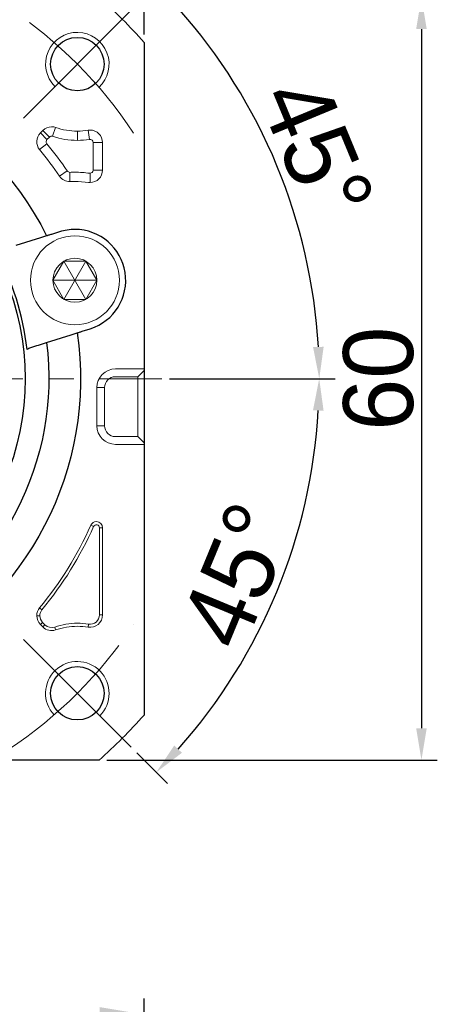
# Model space of a CAD drawing. Header units: millimetres. Extents: x 2035 to 2519, y 1001 to 1341.
# Tile 6 of 9: x 2301 to 2334, y 1225 to 1302. Entities that reach past the tile are written whole.
import ezdxf

# ---------------------------------------------------------------- set-up
doc = ezdxf.new("R2010")
doc.units = ezdxf.units.MM
doc.header["$PDSIZE"] = -5
doc.linetypes.add('点画线', pattern=[18, 12, -2, 2, -2])
doc.layers.get('0').update_dxf_attribs({"lineweight": 18})
doc.layers.get('Defpoints').update_dxf_attribs({"lineweight": 18})
for name, color, linetype, lineweight in [('7中心线层', 7, '点画线', 18), ('尺寸线', 7, 'Continuous', 18), ('尺寸线层', 3, 'Continuous', 18), ('粗实线', 7, 'Continuous', 50), ('细实线', 7, 'Continuous', 18)]:
    doc.layers.add(name, color=color, linetype=linetype, lineweight=lineweight)
doc.styles.add('工程字', font='txt')
doc.dimstyles.new('DIMSTYLE_17', dxfattribs={"dimtxt": 8, "dimasz": 12, "dimexe": 0.18, "dimexo": 0.0625, "dimgap": 0.09, "dimtad": 1, "dimtih": 1, "dimtoh": 1, "dimdec": 3, "dimdsep": 46, "dimtxsty": 'Standard', "dimblk": '_CAXARROW', "dimcen": 0.09, "dimdle": 24, "dimadec": 0, "dimazin": 0, "dimtfac": 0.7, "dimtdec": 3, "dimtofl": 0, "dimtmove": 0, "dimatfit": 3, "dimfxl": 1, "dimtolj": 1, "dimarcsym": 0})
doc.dimstyles.new('ISO-25', dxfattribs={"dimtxt": 5.5, "dimasz": 1, "dimexe": 1.25, "dimexo": 0.625, "dimtad": 1, "dimtxsty": '工程字', "dimcen": 2.5, "dimdle": 2, "dimadec": 0, "dimazin": 0, "dimtfac": 1, "dimtmove": 0, "dimatfit": 3, "dimfxl": 1, "dimarcsym": 0})
doc.dimstyles.new('副本 ISO-25', dxfattribs={"dimtxt": 5.5, "dimasz": 2.5, "dimexe": 1.25, "dimexo": 0.625, "dimtad": 1, "dimtxsty": '工程字', "dimcen": 2.5, "dimdle": 5, "dimadec": 0, "dimazin": 0, "dimtfac": 1, "dimtmove": 0, "dimatfit": 3, "dimfxl": 1, "dimtolj": 1, "dimarcsym": 0})

# ---------------------------------------------------------------- blocks, each defined once
blk = doc.blocks.new('*D85')
at = {"layer": 'Defpoints', "color": 0}
for p in [(2128.944, 1223.931), (2128.944, 1179.566), (2310.946, 1149.95)]:
    blk.add_point(p, dxfattribs=at)
at = {"layer": '尺寸线层', "color": 0, "lineweight": -2}
for p, q in [((2128.944, 1180.191), (2128.944, 1225.181)), ((2310.946, 1150.575), (2310.946, 1225.181)), ((2307.446, 1223.931), (2132.444, 1223.931))]:
    blk.add_line(p, q, dxfattribs=at)
at = {"layer": '尺寸线层', "color": 0}
for points in [[(2132.444, 1224.514), (2132.444, 1223.348), (2128.944, 1223.931)], [(2307.446, 1223.348), (2307.446, 1224.514), (2310.946, 1223.931)]]:
    blk.add_solid(points, dxfattribs=at)
at = {"layer": '尺寸线层', "color": 0, "insert": (2219.945, 1227.131), "char_height": 4, "attachment_point": 5, "style": '工程字'}
blk.add_mtext('182', dxfattribs=at)
blk = doc.blocks.new('_CAXARROW')
blk.add_hatch(color=0).paths.add_polyline_path([(0, 0), (-1, 0.125), (-1, -0.125)], flags=0)
blk = doc.blocks.new('*D108')
at = {"layer": 'Defpoints', "color": 0}
for p in [(2307.959, 1296.202), (2253.927, 1251.699)]:
    blk.add_point(p, dxfattribs=at)
at = {"layer": '尺寸线层', "color": 0, "linetype": 'Continuous', "lineweight": -2}
for p, q in [((2280.853, 1273.95), (2281.033, 1273.95)), ((2280.943, 1273.86), (2280.943, 1274.04)), ((2234.105, 1235.373), (2251.611, 1249.792)), ((2223.957, 1235.373), (2234.105, 1235.373))]:
    blk.add_line(p, q, dxfattribs=at)
blk.add_arc((2280.943, 1273.95), 35, 219.18124, 303.41935, dxfattribs=at)
at = {"layer": '尺寸线层', "color": 0, "lineweight": -2, "xscale": 3, "yscale": 3, "zscale": 3, "rotation": 39.47590187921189}
blk.add_blockref('_CAXARROW', (2253.927, 1251.699), dxfattribs=at)
at = {"layer": '尺寸线层', "color": 0, "insert": (2228.52, 1238.623), "char_height": 4.5, "attachment_point": 5, "style": '工程字'}
blk.add_mtext('\\A1;∅70', dxfattribs=at)
blk = doc.blocks.new('_FILLED')
at = {"linetype": 'ByBlock'}
blk.add_hatch(color=0, dxfattribs=at).paths.add_polyline_path([(0, 0), (-1, 0.133), (-1, -0.133)], flags=0)
blk = doc.blocks.new('*D109')
at = {"layer": 'Defpoints', "color": 0}
for p in [(2310.943, 1311.998), (2250.943, 1300.408), (2310.943, 1300.408)]:
    blk.add_point(p, dxfattribs=at)
at = {"layer": '尺寸线层', "color": 0, "lineweight": -2}
for p, q in [((2250.943, 1301.033), (2250.943, 1313.248)), ((2310.943, 1301.033), (2310.943, 1313.248)), ((2253.443, 1311.998), (2308.443, 1311.998))]:
    blk.add_line(p, q, dxfattribs=at)
at = {"layer": '尺寸线层', "color": 0}
for points in [[(2253.443, 1312.415), (2253.443, 1311.581), (2250.943, 1311.998)], [(2308.443, 1311.581), (2308.443, 1312.415), (2310.943, 1311.998)]]:
    blk.add_solid(points, dxfattribs=at)
at = {"layer": '尺寸线层', "color": 0, "insert": (2280.943, 1315.373), "char_height": 5.5, "attachment_point": 5, "style": '工程字'}
blk.add_mtext('\\A1;60', dxfattribs=at)
blk = doc.blocks.new('*D110')
at = {"layer": 'Defpoints', "color": 0}
for p in [(2307.401, 1303.95), (2307.401, 1243.95), (2332.779, 1243.95)]:
    blk.add_point(p, dxfattribs=at)
at = {"layer": '尺寸线层', "color": 0, "lineweight": -2}
for p, q in [((2308.026, 1303.95), (2334.029, 1303.95)), ((2332.779, 1301.45), (2332.779, 1246.45)), ((2308.026, 1243.95), (2334.029, 1243.95))]:
    blk.add_line(p, q, dxfattribs=at)
at = {"layer": '尺寸线层', "color": 0}
for points in [[(2333.196, 1301.45), (2332.362, 1301.45), (2332.779, 1303.95)], [(2332.362, 1246.45), (2333.196, 1246.45), (2332.779, 1243.95)]]:
    blk.add_solid(points, dxfattribs=at)
at = {"layer": '尺寸线层', "color": 0, "insert": (2329.404, 1273.95), "char_height": 5.5, "attachment_point": 5, "rotation": 90, "style": '工程字'}
blk.add_mtext('\\A1;60', dxfattribs=at)
blk = doc.blocks.new('*D111')
at = {"layer": 'Defpoints', "color": 0}
for p in [(2309.935, 1302.942), (2301.449, 1294.456), (2323.243, 1285.284), (2156.412, 1273.95), (2312.331, 1273.95)]:
    blk.add_point(p, dxfattribs=at)
at = {"layer": '尺寸线层', "color": 0, "lineweight": -2}
for p, q in [((2310.377, 1303.384), (2312.793, 1305.8)), ((2312.956, 1273.95), (2325.986, 1273.95))]:
    blk.add_line(p, q, dxfattribs=at)
blk.add_arc((2280.943, 1273.95), 43.792, 3.27132, 41.72868, dxfattribs=at)
at = {"layer": '尺寸线层', "color": 0}
for points in [[(2313.929, 1303.385), (2313.323, 1302.812), (2311.909, 1304.916)], [(2324.248, 1276.437), (2325.081, 1276.461), (2324.736, 1273.95)]]:
    blk.add_solid(points, dxfattribs=at)
at = {"layer": '尺寸线层', "color": 0, "insert": (2324.52, 1292), "char_height": 5.5, "attachment_point": 5, "rotation": 292.5, "style": '工程字'}
blk.add_mtext('\\A1;45%%d', dxfattribs=at)
blk = doc.blocks.new('*D112')
at = {"layer": 'Defpoints', "color": 0}
for p in [(2156.412, 1273.95), (2312.331, 1273.95), (2301.449, 1253.444), (2318.864, 1252.056), (2309.935, 1244.959)]:
    blk.add_point(p, dxfattribs=at)
at = {"layer": '尺寸线层', "color": 0, "lineweight": -2}
for p, q in [((2312.956, 1273.95), (2325.981, 1273.95)), ((2310.377, 1244.517), (2312.79, 1242.104))]:
    blk.add_line(p, q, dxfattribs=at)
blk.add_arc((2280.943, 1273.95), 43.788, 318.27168, 356.72832, dxfattribs=at)
at = {"layer": '尺寸线层', "color": 0}
for points in [[(2325.076, 1271.439), (2324.243, 1271.463), (2324.731, 1273.95)], [(2313.319, 1245.091), (2313.925, 1244.519), (2311.906, 1242.988)]]:
    blk.add_solid(points, dxfattribs=at)
at = {"layer": '尺寸线层', "color": 0, "insert": (2318.28, 1258.485), "char_height": 5.5, "attachment_point": 5, "rotation": 67.5, "style": '工程字'}
blk.add_mtext('\\A1;45%%d', dxfattribs=at)

msp = doc.modelspace()

# ---------------------------------------------------------------- linework, layer by layer
for p, q in [((2303.7489, 1293.0226), (2303.9854, 1293.7134)), ((2302.9746, 1293.4791), (2302.7857, 1293.2902)), ((2303.302, 1292.7739), (2302.7857, 1293.2902)), ((2303.4909, 1292.9628), (2302.9746, 1293.4791)), ((2303.302, 1292.7739), (2303.4909, 1292.9628)), ((2305.6919, 1293.4294), (2305.6919, 1292.6992)), ((2306.6531, 1292.7767), (2306.5361, 1293.4975)), ((2303.2862, 1292.4373), (2302.7236, 1291.9719)), ((2306.9435, 1292.5297), (2306.9435, 1290.3618)), ((2306.9435, 1292.5297), (2307.6737, 1292.5297)), ((2307.6737, 1290.3618), (2307.6737, 1292.5297)), ((2304.8991, 1290.2933), (2304.2959, 1289.8819)), ((2305.1058, 1290.1841), (2305.1058, 1289.4539)), ((2306.6932, 1290.1117), (2306.6932, 1289.3813)), ((2306.9435, 1290.3618), (2307.6737, 1290.3618)), ((2308.6932, 1274.7172), (2310.4432, 1274.7172)), ((2310.9432, 1274.7172), (2310.4432, 1274.7172)), ((2310.9432, 1274.6075), (2310.4432, 1274.1087)), ((2310.9432, 1274.7172), (2310.9432, 1274.6075)), ((2310.9432, 1274.6075), (2310.9432, 1273.6099)), ((2308.6932, 1274.1087), (2310.4432, 1274.1087)), ((2310.9432, 1273.6099), (2310.9432, 1269.892)), ((2307.227, 1270.251), (2307.227, 1273.251)), ((2307.8355, 1270.251), (2307.8355, 1273.251)), ((2310.9432, 1269.892), (2310.9432, 1268.8945)), ((2310.4432, 1269.3933), (2308.6932, 1269.3933)), ((2310.4432, 1268.7847), (2308.6932, 1268.7847)), ((2310.9432, 1268.8945), (2310.4432, 1269.3933)), ((2310.9432, 1268.7847), (2310.4432, 1268.7847)), ((2310.9432, 1268.8945), (2310.9432, 1268.7847)), ((2306.9743, 1262.322), (2306.7545, 1262.4201)), ((2307.433, 1262.2242), (2307.6737, 1262.2242)), ((2307.433, 1262.2242), (2307.433, 1255.3707)), ((2307.6737, 1255.3707), (2307.6737, 1262.2242)), ((2302.909, 1255.7751), (2302.7236, 1255.9285)), ((2302.7392, 1255.3035), (2302.4985, 1255.3035)), ((2307.433, 1255.3707), (2307.6737, 1255.3707)), ((2302.9559, 1254.7804), (2302.7857, 1254.6102)), ((2302.7857, 1254.6102), (2302.9746, 1254.4213)), ((2303.1447, 1254.5915), (2302.9559, 1254.7804)), ((2303.1447, 1254.5915), (2302.9746, 1254.4213)), ((2303.9075, 1254.4147), (2303.9854, 1254.187)), ((2306.5747, 1254.6405), (2306.5361, 1254.4029))]:
    msp.add_line(p, q)
msp.add_circle((2305.5014, 1281.6934), 1.7321)
for centre, radius, start, end in [((2305.6919, 1298.6989), 2.5, 312.953287, 225), ((2303.6679, 1292.7858), 0.9805, 90, 135), ((2303.6679, 1292.7858), 0.9805, 71.103881, 90), ((2303.479, 1292.5969), 0.9805, 135, 219.60525), ((2305.6919, 1298.6989), 5.9997, 251.103881, 270), ((2306.6932, 1292.5297), 0.9805, 90, 99.218623), ((2306.6932, 1292.5297), 0.9805, 0, 90), ((2280.9432, 1273.9502), 28.9997, 34.302587, 39.60525), ((2305.6919, 1298.6989), 5.9997, 270, 279.218623), ((2305.1058, 1290.4344), 0.9805, 214.302587, 270), ((2305.5014, 1281.6934), 8.4997, 90, 92.59118), ((2305.5014, 1281.6934), 8.4997, 82.17173, 90), ((2306.6932, 1290.3618), 0.9805, 270, 0), ((2305.1058, 1290.4344), 0.9805, 270, 272.59118), ((2306.6932, 1290.3618), 0.9805, 262.17173, 270), ((2307.1932, 1262.2242), 0.4805, 90, 155.929385), ((2307.1932, 1262.2242), 0.4805, 0, 90), ((2280.9432, 1273.9502), 28.5102, 320.39475, 335.929385), ((2303.479, 1255.3035), 0.9805, 140.39475, 180), ((2303.479, 1255.3035), 0.9805, 180, 225), ((2306.6932, 1255.3707), 0.9805, 260.781377, 0), ((2303.6679, 1255.1146), 0.9805, 225, 288.896119), ((2305.6919, 1249.2015), 5.5102, 90, 108.896119), ((2305.6919, 1249.2015), 5.5102, 80.781377, 90), ((2305.6919, 1249.2015), 2.5, 315, 222.953287)]:
    msp.add_arc(centre, radius, start, end)
at = {"extrusion": (0, 0, -1)}
for centre, radius, start, end in [((-2305.6919, 1298.6989), 5.2695, 270, 288.896119), ((-2305.6919, 1298.6989), 5.2695, 260.781377, 270), ((-2280.9432, 1273.9502), 28.2695, 140.39475, 145.697413), ((-2305.5014, 1281.6934), 7.7695, 87.40882, 90), ((-2305.5014, 1281.6934), 7.7695, 90, 97.82827), ((-2308.6932, 1273.251), 1.4663, 0, 90), ((-2308.6932, 1273.251), 0.8577, 0, 90), ((-2308.6932, 1270.251), 1.4663, 270, 0), ((-2308.6932, 1270.251), 0.8577, 270, 0), ((-2280.9432, 1273.9502), 28.2695, 204.070615, 219.60525), ((-2303.479, 1255.3035), 0.7398, 0, 39.60525), ((-2303.479, 1255.3035), 0.7398, 315, 0), ((-2306.6932, 1255.3707), 0.7398, 180, 279.218623), ((-2303.6679, 1255.1146), 0.7398, 251.103881, 315), ((-2305.6919, 1249.2015), 5.2695, 71.103881, 90), ((-2305.6919, 1249.2015), 5.2695, 90, 99.218623)]:
    msp.add_arc(centre, radius, start, end, dxfattribs=at)
for points, degree in [([(2303.4909, 1292.9628), (2303.5296, 1292.9911), (2303.6071, 1293.0478), (2303.7017, 1293.031), (2303.7489, 1293.0226)], 3), ([(2306.6531, 1292.7767), (2306.7299, 1292.7689), (2306.8834, 1292.7532), (2306.9235, 1292.6042), (2306.9435, 1292.5297)], 3), ([(2305.1172, 1290.1844), (2305.1058, 1290.1841)], 1), ([(2306.6932, 1290.1117), (2306.6818, 1290.1116), (2306.6704, 1290.1123), (2306.6591, 1290.1138)], 3)]:
    msp.add_open_spline(points, degree=degree)
for points, knots in [([(2303.2862, 1292.4373), (2303.2564, 1292.495), (2303.197, 1292.6102), (2303.267, 1292.7193), (2303.302, 1292.7739)], [0, 0, 0, 0, 0.5, 1, 1, 1, 1]), ([(2305.1058, 1290.1841), (2305.0647, 1290.1896), (2304.9823, 1290.2005), (2304.9268, 1290.2623), (2304.8991, 1290.2933)], [0, 0, 0, 0, 0.4991029, 1, 1, 1, 1]), ([(2306.9435, 1290.3618), (2306.9274, 1290.2941), (2306.8952, 1290.1592), (2306.7603, 1290.1275), (2306.6932, 1290.1117)], [0, 0, 0, 0, 0.5025748, 1, 1, 1, 1]), ([(2306.9743, 1262.322), (2307.0059, 1262.3652), (2307.0692, 1262.4515), (2307.2464, 1262.4734), (2307.3992, 1262.3812), (2307.4217, 1262.2766), (2307.433, 1262.2242)], [0, 0, 0, 0, 0.2504474, 0.5, 0.7495526, 1, 1, 1, 1])]:
    msp.add_open_spline(points, degree=3, knots=knots)
at = {"layer": '7中心线层'}
for p, q in [((2301.4493, 1294.4563), (2309.9346, 1302.9416)), ((2127.4122, 1273.9502), (2312.3307, 1273.9502)), ((2301.4493, 1253.4441), (2309.9346, 1244.9588))]:
    msp.add_line(p, q, dxfattribs=at)
for start, end in [(33.521659, 56.478341), (303.521659, 326.478341)]:
    msp.add_arc((2280.9432, 1273.9502), 35, start, end, dxfattribs=at)
at = {"layer": '尺寸线'}
for p, q in [((2310.4432, 1274.1087), (2310.4432, 1269.3933)), ((2307.8355, 1273.251), (2307.227, 1273.251)), ((2307.8355, 1270.251), (2307.227, 1270.251))]:
    msp.add_line(p, q, dxfattribs=at)
at = {"layer": '粗实线', "linetype": 'Continuous', "lineweight": 30}
for p, q in [((2310.9432, 1300.4077), (2310.9432, 1268.7847)), ((2303.2761, 1285.1859), (2302.7929, 1285.0335)), ((2304.2986, 1285.5082), (2303.6625, 1285.3077)), ((2302.7929, 1285.0335), (2300.8572, 1284.4232)), ((2303.2628, 1276.7934), (2305.1986, 1277.4038)), ((2305.1986, 1277.4038), (2305.6818, 1277.5561)), ((2306.0682, 1277.6779), (2306.7042, 1277.8785)), ((2310.9432, 1268.7847), (2310.9432, 1247.4927)), ((2307.4007, 1243.9502), (2254.4857, 1243.9502))]:
    msp.add_line(p, q, dxfattribs=at)
for centre in [(2305.6919, 1298.6989), (2305.6919, 1249.2015)]:
    msp.add_circle(centre, 2.1, dxfattribs=at)
at = {"layer": '粗实线', "linetype": 'Continuous', "lineweight": 30, "extrusion": (0, 0, -1)}
for radius, start, end in [(40, 131.409622, 138.590378), (25, 81.706896, 153.293104), (20.6414, 90, 270), (25, 171.706896, 243.293104), (22.5, 172.740348, 242.259652), (40, 221.409622, 228.590378)]:
    msp.add_arc((-2280.9432, 1273.9502), radius, start, end, dxfattribs=at)
at = {"layer": '粗实线', "linetype": 'Continuous', "lineweight": 30}
for centre, radius, start, end in [((2305.5014, 1281.6934), 4, 90, 107.5), ((2305.5014, 1281.6934), 4, 287.500017, 90), ((2280.9432, 1273.9502), 20.9162, 6.317702, 28.682298)]:
    msp.add_arc(centre, radius, start, end, dxfattribs=at)
for points, knots in [([(2303.6625, 1285.3077), (2303.6189, 1285.2939), (2303.5746, 1285.28), (2303.4922, 1285.254), (2303.4529, 1285.2416), (2303.385, 1285.2202), (2303.3553, 1285.2108), (2303.31, 1285.1965), (2303.2935, 1285.1913), (2303.2847, 1285.1886), (2303.2803, 1285.1872), (2303.276, 1285.1858)], [0, 0, 0, 0, 0.2183987, 0.2183987, 0.4368728, 0.4368728, 0.6541149, 0.6541149, 0.8686839, 0.8686839, 1, 1, 1, 1]), ([(2305.6811, 1277.5559), (2305.6855, 1277.5573), (2305.6898, 1277.5587), (2305.7172, 1277.5673), (2305.7383, 1277.5739), (2305.7911, 1277.5906), (2305.8237, 1277.6009), (2305.896, 1277.6237), (2305.9368, 1277.6365), (2306.0079, 1277.659), (2306.0382, 1277.6685), (2306.0682, 1277.6779)], [0, 0, 0, 0, 0.2115356, 0.2115356, 0.4229944, 0.4229944, 0.6356664, 0.6356664, 0.8509644, 0.8509644, 1, 1, 1, 1])]:
    msp.add_open_spline(points, degree=3, knots=knots, dxfattribs=at)
for points in [[(2302.0309, 1276.405), (2302.442, 1276.5346), (2302.8526, 1276.6641), (2303.2628, 1276.7934)], [(2301.7323, 1276.2518), (2301.8293, 1276.3244), (2301.9291, 1276.3729), (2302.0309, 1276.405)]]:
    msp.add_open_spline(points, degree=3, dxfattribs=at)
at = {"layer": '细实线', "color": 0}
for p, q in [((2306.3674, 1283.1934), (2304.6354, 1280.1934)), ((2306.3674, 1280.1934), (2304.6354, 1283.1934)), ((2307.2335, 1281.6934), (2303.7694, 1281.6934))]:
    msp.add_line(p, q, dxfattribs=at)
msp.add_lwpolyline([(2303.7694, 1281.6934), (2304.6354, 1280.1934), (2306.3674, 1280.1934), (2307.2335, 1281.6934), (2306.3674, 1283.1934), (2304.6354, 1283.1934)], close=True, dxfattribs=at)
msp.add_circle((2305.5014, 1281.6934), 3.5, dxfattribs=at)

# ---------------------------------------------------------------- dimensions: what is measured, and where the dimension line sits
at = {"layer": '尺寸线层'}
dim = msp.add_linear_dim(base=(2310.9432, 1311.9979), p1=(2250.9432, 1300.4077), p2=(2310.9432, 1300.4077), dimstyle='副本 ISO-25', dxfattribs=at)
dim.commit()
dim.dimension.update_dxf_attribs({"geometry": '*D109', "text_midpoint": (2280.9432, 1315.3729)})
for base, line1, line2, picture, middle in [((2323.2434, 1285.2845), ((2301.4493, 1294.4563), (2309.9346, 1302.9416)), ((2156.4122, 1273.9502), (2312.3307, 1273.9502)), '*D111', (2324.5202, 1292.0004)), ((2318.8644, 1252.0564), ((2156.4122, 1273.9502), (2312.3307, 1273.9502)), ((2301.4493, 1253.4441), (2309.9346, 1244.9588)), '*D112', (2318.2796, 1258.485))]:
    dim = msp.add_angular_dim_2l(base=base, line1=line1, line2=line2, dimstyle='副本 ISO-25', dxfattribs=at)
    dim.commit()
    dim.dimension.update_dxf_attribs({"geometry": picture, "text_midpoint": middle})
dim = msp.add_linear_dim(base=(2332.7789, 1243.9502), p1=(2307.4007, 1303.9502), p2=(2307.4007, 1243.9502), angle=90, dimstyle='副本 ISO-25', dxfattribs=at)
dim.commit()
dim.dimension.update_dxf_attribs({"geometry": '*D110', "text_midpoint": (2329.4039, 1273.9502)})
at = {"layer": '尺寸线层', "linetype": 'Continuous'}
dim = msp.add_diameter_dim_2p(p1=(2307.9594, 1296.2016), p2=(2253.927, 1251.6988), dimstyle='DIMSTYLE_17', override={"dimtxt": 4.5, "dimasz": 3, "dimgap": 1, "dimtxsty": '工程字', "dimtol": 0, "dimldrblk": '_FILLED'}, dxfattribs=at)
dim.commit()
dim.dimension.update_dxf_attribs({"geometry": '*D108', "text_midpoint": (2228.52, 1235.3729), "dimtype": 163})
at = {"layer": '尺寸线层'}
dim = msp.add_linear_dim(base=(2128.9436, 1223.9311), p1=(2310.9458, 1149.95), p2=(2128.9436, 1179.566), dimstyle='ISO-25', override={"dimtxt": 4, "dimasz": 3.5, "dimgap": 1.2}, dxfattribs=at)
dim.commit()
dim.dimension.update_dxf_attribs({"geometry": '*D85', "text_midpoint": (2219.9447, 1227.1311)})

doc.saveas('drawing.dxf')
